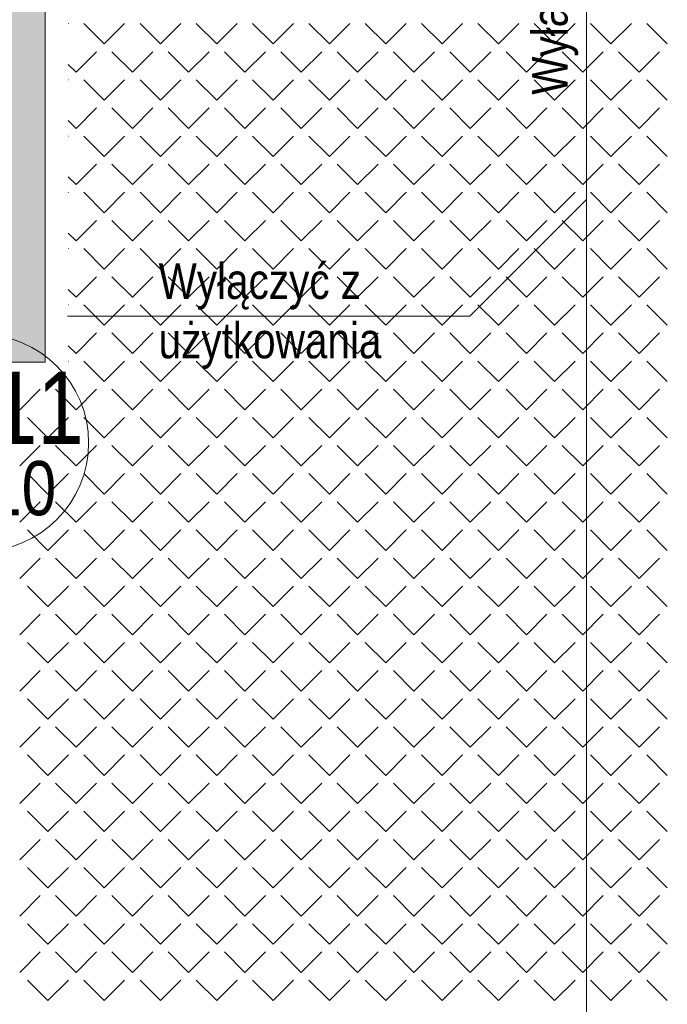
# Model space of a CAD drawing. Header units: millimetres. Extents: x -23540 to 53212, y -37964 to 41185.
# Tile 100 of 203: x -2017 to -1790, y -30891 to -30545. Entities that reach past the tile are written whole.
import ezdxf

# ---------------------------------------------------------------- set-up
doc = ezdxf.new("R2010")
doc.units = ezdxf.units.MM
doc.layers.get('0').update_dxf_attribs({"lineweight": 18})
for name, color, linetype, lineweight in [('MM_KS_OPISY', 7, 'Continuous', 9), ('PG_ŚCIANY_DZIAŁOWE', 3, 'Continuous', 18), ('PG_ŚCIANY_SŁUPY', 4, 'Continuous', 18), ('Przekrojowa', 60, 'Continuous', 18)]:
    doc.layers.add(name, color=color, linetype=linetype, lineweight=lineweight)
doc.styles.add('BIKTS', font='bikromsw.shx', dxfattribs={"width": 0.85})
doc.styles.get("Standard").update_dxf_attribs({"font": 'arial.ttf'})

msp = doc.modelspace()

# ---------------------------------------------------------------- hatches: boundary and pattern name
at = {"layer": 'PG_ŚCIANY_DZIAŁOWE', "true_color": 0x636466, "transparency": 33554610}
h = msp.add_hatch(color=251, dxfattribs=at)
h.dxf.hatch_style = 1
h.paths.add_polyline_path([(-1568.91, -30291.47), (-1568.91, -30283.84), (-1619.91, -30283.84), (-1619.91, -30292.09), (-1872.91, -30295.16), (-1992.91, -30296.61), (-2032.41, -30297.09), (-2032.41, -30643.59), (-2032.41, -30665.09), (-2007.91, -30665.09), (-2007.91, -30321.3), (-1872.91, -30319.66), (-1568.91, -30315.98)])

# ---------------------------------------------------------------- linework, layer by layer
at = {"color": 251, "linetype": 'Continuous', "lineweight": 20, "true_color": 0x636466}
for p, q in [((-1999.79, -30546.2), (-1999.76, -30546.18)), ((-1987.19, -30553.36), (-1994.38, -30546.18)), ((-1987.19, -30553.36), (-1980.01, -30546.18)), ((-1967.44, -30553.36), (-1974.62, -30546.18)), ((-1967.44, -30553.36), (-1960.25, -30546.18)), ((-1947.68, -30553.36), (-1954.86, -30546.18)), ((-1947.68, -30553.36), (-1940.49, -30546.18)), ((-1927.92, -30553.36), (-1935.11, -30546.18)), ((-1927.92, -30553.36), (-1920.74, -30546.18)), ((-1908.17, -30553.36), (-1915.35, -30546.18)), ((-1908.17, -30553.36), (-1900.98, -30546.18)), ((-1888.41, -30553.36), (-1895.59, -30546.18)), ((-1888.41, -30553.36), (-1881.22, -30546.18)), ((-1868.65, -30553.36), (-1875.84, -30546.18)), ((-1868.65, -30553.36), (-1861.47, -30546.18)), ((-1848.9, -30553.36), (-1856.08, -30546.18)), ((-1848.9, -30553.36), (-1841.71, -30546.18)), ((-1829.14, -30553.36), (-1836.32, -30546.18)), ((-1829.14, -30553.36), (-1821.96, -30546.18)), ((-1809.38, -30553.36), (-1816.57, -30546.18)), ((-1809.38, -30553.36), (-1802.2, -30546.18)), ((-1789.63, -30553.36), (-1796.81, -30546.18)), ((-1997.07, -30563.24), (-1989.89, -30556.06)), ((-1977.31, -30563.24), (-1984.5, -30556.06)), ((-1977.31, -30563.24), (-1970.13, -30556.06)), ((-1957.56, -30563.24), (-1964.74, -30556.06)), ((-1957.56, -30563.24), (-1950.37, -30556.06)), ((-1937.8, -30563.24), (-1944.98, -30556.06)), ((-1937.8, -30563.24), (-1930.62, -30556.06)), ((-1918.04, -30563.24), (-1925.23, -30556.06)), ((-1918.04, -30563.24), (-1910.86, -30556.06)), ((-1898.29, -30563.24), (-1905.47, -30556.06)), ((-1898.29, -30563.24), (-1891.1, -30556.06)), ((-1878.53, -30563.24), (-1885.71, -30556.06)), ((-1878.53, -30563.24), (-1871.35, -30556.06)), ((-1858.77, -30563.24), (-1865.96, -30556.06)), ((-1858.77, -30563.24), (-1851.59, -30556.06)), ((-1839.02, -30563.24), (-1846.2, -30556.06)), ((-1839.02, -30563.24), (-1831.83, -30556.06)), ((-1819.26, -30563.24), (-1826.45, -30556.06)), ((-1819.26, -30563.24), (-1812.08, -30556.06)), ((-1799.5, -30563.24), (-1806.69, -30556.06)), ((-1799.5, -30563.24), (-1792.32, -30556.06)), ((-1997.07, -30563.24), (-1999.79, -30560.52)), ((-1999.79, -30565.96), (-1999.76, -30565.94)), ((-1987.19, -30573.12), (-1994.38, -30565.94)), ((-1987.19, -30573.12), (-1980.01, -30565.94)), ((-1967.44, -30573.12), (-1974.62, -30565.94)), ((-1967.44, -30573.12), (-1960.25, -30565.94)), ((-1947.68, -30573.12), (-1954.86, -30565.94)), ((-1947.68, -30573.12), (-1940.49, -30565.94)), ((-1927.92, -30573.12), (-1935.11, -30565.94)), ((-1927.92, -30573.12), (-1920.74, -30565.94)), ((-1908.17, -30573.12), (-1915.35, -30565.94)), ((-1908.17, -30573.12), (-1900.98, -30565.94)), ((-1888.41, -30573.12), (-1895.59, -30565.94)), ((-1888.41, -30573.12), (-1881.22, -30565.94)), ((-1868.65, -30573.12), (-1875.84, -30565.94)), ((-1868.65, -30573.12), (-1861.47, -30565.94)), ((-1848.9, -30573.12), (-1856.08, -30565.94)), ((-1848.9, -30573.12), (-1841.71, -30565.94)), ((-1829.14, -30573.12), (-1836.32, -30565.94)), ((-1829.14, -30573.12), (-1821.96, -30565.94)), ((-1809.38, -30573.12), (-1816.57, -30565.94)), ((-1809.38, -30573.12), (-1802.2, -30565.94)), ((-1789.63, -30573.12), (-1796.81, -30565.94)), ((-1997.07, -30583), (-1989.89, -30575.81)), ((-1977.31, -30583), (-1984.5, -30575.81)), ((-1977.31, -30583), (-1970.13, -30575.81)), ((-1957.56, -30583), (-1964.74, -30575.81)), ((-1957.56, -30583), (-1950.37, -30575.81)), ((-1937.8, -30583), (-1944.98, -30575.81)), ((-1937.8, -30583), (-1930.62, -30575.81)), ((-1918.04, -30583), (-1925.23, -30575.81)), ((-1918.04, -30583), (-1910.86, -30575.81)), ((-1898.29, -30583), (-1905.47, -30575.81)), ((-1898.29, -30583), (-1891.1, -30575.81)), ((-1878.53, -30583), (-1885.71, -30575.81)), ((-1878.53, -30583), (-1871.35, -30575.81)), ((-1858.77, -30583), (-1865.96, -30575.81)), ((-1858.77, -30583), (-1851.59, -30575.81)), ((-1839.02, -30583), (-1846.2, -30575.81)), ((-1839.02, -30583), (-1831.83, -30575.81)), ((-1819.26, -30583), (-1826.45, -30575.81)), ((-1819.26, -30583), (-1812.08, -30575.81)), ((-1799.5, -30583), (-1806.69, -30575.81)), ((-1799.5, -30583), (-1792.32, -30575.81)), ((-1997.07, -30583), (-1999.79, -30580.28)), ((-1999.79, -30585.72), (-1999.76, -30585.69)), ((-1987.19, -30592.88), (-1994.38, -30585.69)), ((-1987.19, -30592.88), (-1980.01, -30585.69)), ((-1967.44, -30592.88), (-1974.62, -30585.69)), ((-1967.44, -30592.88), (-1960.25, -30585.69)), ((-1947.68, -30592.88), (-1954.86, -30585.69)), ((-1947.68, -30592.88), (-1940.49, -30585.69)), ((-1927.92, -30592.88), (-1935.11, -30585.69)), ((-1927.92, -30592.88), (-1920.74, -30585.69)), ((-1908.17, -30592.88), (-1915.35, -30585.69)), ((-1908.17, -30592.88), (-1900.98, -30585.69)), ((-1888.41, -30592.88), (-1895.59, -30585.69)), ((-1888.41, -30592.88), (-1881.22, -30585.69)), ((-1868.65, -30592.88), (-1875.84, -30585.69)), ((-1868.65, -30592.88), (-1861.47, -30585.69)), ((-1848.9, -30592.88), (-1856.08, -30585.69)), ((-1848.9, -30592.88), (-1841.71, -30585.69)), ((-1829.14, -30592.88), (-1836.32, -30585.69)), ((-1829.14, -30592.88), (-1821.96, -30585.69)), ((-1809.38, -30592.88), (-1816.57, -30585.69)), ((-1809.38, -30592.88), (-1802.2, -30585.69)), ((-1789.63, -30592.88), (-1796.81, -30585.69)), ((-1997.07, -30602.75), (-1989.89, -30595.57)), ((-1977.31, -30602.75), (-1984.5, -30595.57)), ((-1977.31, -30602.75), (-1970.13, -30595.57)), ((-1957.56, -30602.75), (-1964.74, -30595.57)), ((-1957.56, -30602.75), (-1950.37, -30595.57)), ((-1937.8, -30602.75), (-1944.98, -30595.57)), ((-1937.8, -30602.75), (-1930.62, -30595.57)), ((-1918.04, -30602.75), (-1925.23, -30595.57)), ((-1918.04, -30602.75), (-1910.86, -30595.57)), ((-1898.29, -30602.75), (-1905.47, -30595.57)), ((-1898.29, -30602.75), (-1891.1, -30595.57)), ((-1878.53, -30602.75), (-1885.71, -30595.57)), ((-1878.53, -30602.75), (-1871.35, -30595.57)), ((-1858.77, -30602.75), (-1865.96, -30595.57)), ((-1858.77, -30602.75), (-1851.59, -30595.57)), ((-1839.02, -30602.75), (-1846.2, -30595.57)), ((-1839.02, -30602.75), (-1831.83, -30595.57)), ((-1819.26, -30602.75), (-1826.45, -30595.57)), ((-1819.26, -30602.75), (-1812.08, -30595.57)), ((-1799.5, -30602.75), (-1806.69, -30595.57)), ((-1799.5, -30602.75), (-1792.32, -30595.57)), ((-1997.07, -30602.75), (-1999.79, -30600.04)), ((-1999.79, -30605.47), (-1999.76, -30605.45)), ((-1987.19, -30612.63), (-1994.38, -30605.45)), ((-1987.19, -30612.63), (-1980.01, -30605.45)), ((-1967.44, -30612.63), (-1974.62, -30605.45)), ((-1967.44, -30612.63), (-1960.25, -30605.45)), ((-1947.68, -30612.63), (-1954.86, -30605.45)), ((-1947.68, -30612.63), (-1940.49, -30605.45)), ((-1927.92, -30612.63), (-1935.11, -30605.45)), ((-1927.92, -30612.63), (-1920.74, -30605.45)), ((-1908.17, -30612.63), (-1915.35, -30605.45)), ((-1908.17, -30612.63), (-1900.98, -30605.45)), ((-1888.41, -30612.63), (-1895.59, -30605.45)), ((-1888.41, -30612.63), (-1881.22, -30605.45)), ((-1868.65, -30612.63), (-1875.84, -30605.45)), ((-1868.65, -30612.63), (-1861.47, -30605.45)), ((-1848.9, -30612.63), (-1856.08, -30605.45)), ((-1848.9, -30612.63), (-1841.71, -30605.45)), ((-1829.14, -30612.63), (-1836.32, -30605.45)), ((-1829.14, -30612.63), (-1821.96, -30605.45)), ((-1809.38, -30612.63), (-1816.57, -30605.45)), ((-1809.38, -30612.63), (-1802.2, -30605.45)), ((-1789.63, -30612.63), (-1796.81, -30605.45)), ((-1997.07, -30622.51), (-1989.89, -30615.33)), ((-1977.31, -30622.51), (-1984.5, -30615.33)), ((-1977.31, -30622.51), (-1970.13, -30615.33)), ((-1957.56, -30622.51), (-1964.74, -30615.33)), ((-1957.56, -30622.51), (-1950.37, -30615.33)), ((-1937.8, -30622.51), (-1944.98, -30615.33)), ((-1937.8, -30622.51), (-1930.62, -30615.33)), ((-1918.04, -30622.51), (-1925.23, -30615.33)), ((-1918.04, -30622.51), (-1910.86, -30615.33)), ((-1898.29, -30622.51), (-1905.47, -30615.33)), ((-1898.29, -30622.51), (-1891.1, -30615.33)), ((-1878.53, -30622.51), (-1885.71, -30615.33)), ((-1878.53, -30622.51), (-1871.35, -30615.33)), ((-1858.77, -30622.51), (-1865.96, -30615.33)), ((-1858.77, -30622.51), (-1851.59, -30615.33)), ((-1839.02, -30622.51), (-1846.2, -30615.33)), ((-1839.02, -30622.51), (-1831.83, -30615.33)), ((-1819.26, -30622.51), (-1826.45, -30615.33)), ((-1819.26, -30622.51), (-1812.08, -30615.33)), ((-1799.5, -30622.51), (-1806.69, -30615.33)), ((-1799.5, -30622.51), (-1792.32, -30615.33)), ((-1997.07, -30622.51), (-1999.79, -30619.79)), ((-1999.79, -30625.23), (-1999.76, -30625.2)), ((-1987.19, -30632.39), (-1994.38, -30625.2)), ((-1987.19, -30632.39), (-1980.01, -30625.2)), ((-1967.44, -30632.39), (-1974.62, -30625.2)), ((-1967.44, -30632.39), (-1960.25, -30625.2)), ((-1947.68, -30632.39), (-1954.86, -30625.2)), ((-1947.68, -30632.39), (-1940.49, -30625.2)), ((-1927.92, -30632.39), (-1935.11, -30625.2)), ((-1927.92, -30632.39), (-1920.74, -30625.2)), ((-1908.17, -30632.39), (-1915.35, -30625.2)), ((-1908.17, -30632.39), (-1900.98, -30625.2)), ((-1888.41, -30632.39), (-1895.59, -30625.2)), ((-1888.41, -30632.39), (-1881.22, -30625.2)), ((-1868.65, -30632.39), (-1875.84, -30625.2)), ((-1868.65, -30632.39), (-1861.47, -30625.2)), ((-1848.9, -30632.39), (-1856.08, -30625.2)), ((-1848.9, -30632.39), (-1841.71, -30625.2)), ((-1829.14, -30632.39), (-1836.32, -30625.2)), ((-1829.14, -30632.39), (-1821.96, -30625.2)), ((-1809.38, -30632.39), (-1816.57, -30625.2)), ((-1809.38, -30632.39), (-1802.2, -30625.2)), ((-1789.63, -30632.39), (-1796.81, -30625.2)), ((-1997.07, -30642.27), (-1989.89, -30635.08)), ((-1977.31, -30642.27), (-1984.5, -30635.08)), ((-1977.31, -30642.27), (-1970.13, -30635.08)), ((-1957.56, -30642.27), (-1964.74, -30635.08)), ((-1957.56, -30642.27), (-1950.37, -30635.08)), ((-1937.8, -30642.27), (-1944.98, -30635.08)), ((-1937.8, -30642.27), (-1930.62, -30635.08)), ((-1918.04, -30642.27), (-1925.23, -30635.08)), ((-1918.04, -30642.27), (-1910.86, -30635.08)), ((-1898.29, -30642.27), (-1905.47, -30635.08)), ((-1898.29, -30642.27), (-1891.1, -30635.08)), ((-1878.53, -30642.27), (-1885.71, -30635.08)), ((-1878.53, -30642.27), (-1871.35, -30635.08)), ((-1858.77, -30642.27), (-1865.96, -30635.08)), ((-1858.77, -30642.27), (-1851.59, -30635.08)), ((-1839.02, -30642.27), (-1846.2, -30635.08)), ((-1839.02, -30642.27), (-1831.83, -30635.08)), ((-1819.26, -30642.27), (-1826.45, -30635.08)), ((-1819.26, -30642.27), (-1812.08, -30635.08)), ((-1799.5, -30642.27), (-1806.69, -30635.08)), ((-1799.5, -30642.27), (-1792.32, -30635.08)), ((-1997.07, -30642.27), (-1999.79, -30639.55)), ((-1999.79, -30644.99), (-1999.76, -30644.96)), ((-1987.19, -30652.15), (-1994.38, -30644.96)), ((-1987.19, -30652.15), (-1980.01, -30644.96)), ((-1967.44, -30652.15), (-1974.62, -30644.96)), ((-1967.44, -30652.15), (-1960.25, -30644.96)), ((-1947.68, -30652.15), (-1954.86, -30644.96)), ((-1947.68, -30652.15), (-1940.49, -30644.96)), ((-1927.92, -30652.15), (-1935.11, -30644.96)), ((-1927.92, -30652.15), (-1920.74, -30644.96)), ((-1908.17, -30652.15), (-1915.35, -30644.96)), ((-1908.17, -30652.15), (-1900.98, -30644.96)), ((-1888.41, -30652.15), (-1895.59, -30644.96)), ((-1888.41, -30652.15), (-1881.22, -30644.96)), ((-1868.65, -30652.15), (-1875.84, -30644.96)), ((-1868.65, -30652.15), (-1861.47, -30644.96)), ((-1848.9, -30652.15), (-1856.08, -30644.96)), ((-1848.9, -30652.15), (-1841.71, -30644.96)), ((-1829.14, -30652.15), (-1836.32, -30644.96)), ((-1829.14, -30652.15), (-1821.96, -30644.96)), ((-1809.38, -30652.15), (-1816.57, -30644.96)), ((-1809.38, -30652.15), (-1802.2, -30644.96)), ((-1789.63, -30652.15), (-1796.81, -30644.96)), ((-1997.07, -30662.02), (-1989.89, -30654.84)), ((-1977.31, -30662.02), (-1984.5, -30654.84)), ((-1977.31, -30662.02), (-1970.13, -30654.84)), ((-1957.56, -30662.02), (-1964.74, -30654.84)), ((-1957.56, -30662.02), (-1950.37, -30654.84)), ((-1937.8, -30662.02), (-1944.98, -30654.84)), ((-1937.8, -30662.02), (-1930.62, -30654.84)), ((-1918.04, -30662.02), (-1925.23, -30654.84)), ((-1918.04, -30662.02), (-1910.86, -30654.84)), ((-1898.29, -30662.02), (-1905.47, -30654.84)), ((-1898.29, -30662.02), (-1891.1, -30654.84)), ((-1878.53, -30662.02), (-1885.71, -30654.84)), ((-1878.53, -30662.02), (-1871.35, -30654.84)), ((-1858.77, -30662.02), (-1865.96, -30654.84)), ((-1858.77, -30662.02), (-1851.59, -30654.84)), ((-1839.02, -30662.02), (-1846.2, -30654.84)), ((-1839.02, -30662.02), (-1831.83, -30654.84)), ((-1819.26, -30662.02), (-1826.45, -30654.84)), ((-1819.26, -30662.02), (-1812.08, -30654.84)), ((-1799.5, -30662.02), (-1806.69, -30654.84)), ((-1799.5, -30662.02), (-1792.32, -30654.84)), ((-1997.07, -30662.02), (-1999.79, -30659.31)), ((-1999.79, -30664.74), (-1999.76, -30664.72)), ((-1987.19, -30671.9), (-1994.38, -30664.72)), ((-1987.19, -30671.9), (-1980.01, -30664.72)), ((-1967.44, -30671.9), (-1974.62, -30664.72)), ((-1967.44, -30671.9), (-1960.25, -30664.72)), ((-1947.68, -30671.9), (-1954.86, -30664.72)), ((-1947.68, -30671.9), (-1940.49, -30664.72)), ((-1927.92, -30671.9), (-1935.11, -30664.72)), ((-1927.92, -30671.9), (-1920.74, -30664.72)), ((-1908.17, -30671.9), (-1915.35, -30664.72)), ((-1908.17, -30671.9), (-1900.98, -30664.72)), ((-1888.41, -30671.9), (-1895.59, -30664.72)), ((-1888.41, -30671.9), (-1881.22, -30664.72)), ((-1868.65, -30671.9), (-1875.84, -30664.72)), ((-1868.65, -30671.9), (-1861.47, -30664.72)), ((-1848.9, -30671.9), (-1856.08, -30664.72)), ((-1848.9, -30671.9), (-1841.71, -30664.72)), ((-1829.14, -30671.9), (-1836.32, -30664.72)), ((-1829.14, -30671.9), (-1821.96, -30664.72)), ((-1809.38, -30671.9), (-1816.57, -30664.72)), ((-1809.38, -30671.9), (-1802.2, -30664.72)), ((-1789.63, -30671.9), (-1796.81, -30664.72)), ((-2016.83, -30681.78), (-2009.64, -30674.6)), ((-1997.07, -30681.78), (-2004.25, -30674.6)), ((-1997.07, -30681.78), (-1989.89, -30674.6)), ((-1977.31, -30681.78), (-1984.5, -30674.6)), ((-1977.31, -30681.78), (-1970.13, -30674.6)), ((-1957.56, -30681.78), (-1964.74, -30674.6)), ((-1957.56, -30681.78), (-1950.37, -30674.6)), ((-1937.8, -30681.78), (-1944.98, -30674.6)), ((-1937.8, -30681.78), (-1930.62, -30674.6)), ((-1918.04, -30681.78), (-1925.23, -30674.6)), ((-1918.04, -30681.78), (-1910.86, -30674.6)), ((-1898.29, -30681.78), (-1905.47, -30674.6)), ((-1898.29, -30681.78), (-1891.1, -30674.6)), ((-1878.53, -30681.78), (-1885.71, -30674.6)), ((-1878.53, -30681.78), (-1871.35, -30674.6)), ((-1858.77, -30681.78), (-1865.96, -30674.6)), ((-1858.77, -30681.78), (-1851.59, -30674.6)), ((-1839.02, -30681.78), (-1846.2, -30674.6)), ((-1839.02, -30681.78), (-1831.83, -30674.6)), ((-1819.26, -30681.78), (-1826.45, -30674.6)), ((-1819.26, -30681.78), (-1812.08, -30674.6)), ((-1799.5, -30681.78), (-1806.69, -30674.6)), ((-1799.5, -30681.78), (-1792.32, -30674.6)), ((-2006.95, -30691.66), (-2014.13, -30684.47)), ((-2006.95, -30691.66), (-1999.76, -30684.47)), ((-1987.19, -30691.66), (-1994.38, -30684.47)), ((-1987.19, -30691.66), (-1980.01, -30684.47)), ((-1967.44, -30691.66), (-1974.62, -30684.47)), ((-1967.44, -30691.66), (-1960.25, -30684.47)), ((-1947.68, -30691.66), (-1954.86, -30684.47)), ((-1947.68, -30691.66), (-1940.49, -30684.47)), ((-1927.92, -30691.66), (-1935.11, -30684.47)), ((-1927.92, -30691.66), (-1920.74, -30684.47)), ((-1908.17, -30691.66), (-1915.35, -30684.47)), ((-1908.17, -30691.66), (-1900.98, -30684.47)), ((-1888.41, -30691.66), (-1895.59, -30684.47)), ((-1888.41, -30691.66), (-1881.22, -30684.47)), ((-1868.65, -30691.66), (-1875.84, -30684.47)), ((-1868.65, -30691.66), (-1861.47, -30684.47)), ((-1848.9, -30691.66), (-1856.08, -30684.47)), ((-1848.9, -30691.66), (-1841.71, -30684.47)), ((-1829.14, -30691.66), (-1836.32, -30684.47)), ((-1829.14, -30691.66), (-1821.96, -30684.47)), ((-1809.38, -30691.66), (-1816.57, -30684.47)), ((-1809.38, -30691.66), (-1802.2, -30684.47)), ((-1789.63, -30691.66), (-1796.81, -30684.47)), ((-2016.83, -30701.54), (-2009.64, -30694.35)), ((-1997.07, -30701.54), (-2004.25, -30694.35)), ((-1997.07, -30701.54), (-1989.89, -30694.35)), ((-1977.31, -30701.54), (-1984.5, -30694.35)), ((-1977.31, -30701.54), (-1970.13, -30694.35)), ((-1957.56, -30701.54), (-1964.74, -30694.35)), ((-1957.56, -30701.54), (-1950.37, -30694.35)), ((-1937.8, -30701.54), (-1944.98, -30694.35)), ((-1937.8, -30701.54), (-1930.62, -30694.35)), ((-1918.04, -30701.54), (-1925.23, -30694.35)), ((-1918.04, -30701.54), (-1910.86, -30694.35)), ((-1898.29, -30701.54), (-1905.47, -30694.35)), ((-1898.29, -30701.54), (-1891.1, -30694.35)), ((-1878.53, -30701.54), (-1885.71, -30694.35)), ((-1878.53, -30701.54), (-1871.35, -30694.35)), ((-1858.77, -30701.54), (-1865.96, -30694.35)), ((-1858.77, -30701.54), (-1851.59, -30694.35)), ((-1839.02, -30701.54), (-1846.2, -30694.35)), ((-1839.02, -30701.54), (-1831.83, -30694.35)), ((-1819.26, -30701.54), (-1826.45, -30694.35)), ((-1819.26, -30701.54), (-1812.08, -30694.35)), ((-1799.5, -30701.54), (-1806.69, -30694.35)), ((-1799.5, -30701.54), (-1792.32, -30694.35)), ((-2006.95, -30711.42), (-2014.13, -30704.23)), ((-2006.95, -30711.42), (-1999.76, -30704.23)), ((-1987.19, -30711.42), (-1994.38, -30704.23)), ((-1987.19, -30711.42), (-1980.01, -30704.23)), ((-1967.44, -30711.42), (-1974.62, -30704.23)), ((-1967.44, -30711.42), (-1960.25, -30704.23)), ((-1947.68, -30711.42), (-1954.86, -30704.23)), ((-1947.68, -30711.42), (-1940.49, -30704.23)), ((-1927.92, -30711.42), (-1935.11, -30704.23)), ((-1927.92, -30711.42), (-1920.74, -30704.23)), ((-1908.17, -30711.42), (-1915.35, -30704.23)), ((-1908.17, -30711.42), (-1900.98, -30704.23)), ((-1888.41, -30711.42), (-1895.59, -30704.23)), ((-1888.41, -30711.42), (-1881.22, -30704.23)), ((-1868.65, -30711.42), (-1875.84, -30704.23)), ((-1868.65, -30711.42), (-1861.47, -30704.23)), ((-1848.9, -30711.42), (-1856.08, -30704.23)), ((-1848.9, -30711.42), (-1841.71, -30704.23)), ((-1829.14, -30711.42), (-1836.32, -30704.23)), ((-1829.14, -30711.42), (-1821.96, -30704.23)), ((-1809.38, -30711.42), (-1816.57, -30704.23)), ((-1809.38, -30711.42), (-1802.2, -30704.23)), ((-1789.63, -30711.42), (-1796.81, -30704.23)), ((-2016.83, -30721.29), (-2009.64, -30714.11)), ((-1997.07, -30721.29), (-2004.25, -30714.11)), ((-1997.07, -30721.29), (-1989.89, -30714.11)), ((-1977.31, -30721.29), (-1984.5, -30714.11)), ((-1977.31, -30721.29), (-1970.13, -30714.11)), ((-1957.56, -30721.29), (-1964.74, -30714.11)), ((-1957.56, -30721.29), (-1950.37, -30714.11)), ((-1937.8, -30721.29), (-1944.98, -30714.11)), ((-1937.8, -30721.29), (-1930.62, -30714.11)), ((-1918.04, -30721.29), (-1925.23, -30714.11)), ((-1918.04, -30721.29), (-1910.86, -30714.11)), ((-1898.29, -30721.29), (-1905.47, -30714.11)), ((-1898.29, -30721.29), (-1891.1, -30714.11)), ((-1878.53, -30721.29), (-1885.71, -30714.11)), ((-1878.53, -30721.29), (-1871.35, -30714.11)), ((-1858.77, -30721.29), (-1865.96, -30714.11)), ((-1858.77, -30721.29), (-1851.59, -30714.11)), ((-1839.02, -30721.29), (-1846.2, -30714.11)), ((-1839.02, -30721.29), (-1831.83, -30714.11)), ((-1819.26, -30721.29), (-1826.45, -30714.11)), ((-1819.26, -30721.29), (-1812.08, -30714.11)), ((-1799.5, -30721.29), (-1806.69, -30714.11)), ((-1799.5, -30721.29), (-1792.32, -30714.11)), ((-2006.95, -30731.17), (-2014.13, -30723.99)), ((-2006.95, -30731.17), (-1999.76, -30723.99)), ((-1987.19, -30731.17), (-1994.38, -30723.99)), ((-1987.19, -30731.17), (-1980.01, -30723.99)), ((-1967.44, -30731.17), (-1974.62, -30723.99)), ((-1967.44, -30731.17), (-1960.25, -30723.99)), ((-1947.68, -30731.17), (-1954.86, -30723.99)), ((-1947.68, -30731.17), (-1940.49, -30723.99)), ((-1927.92, -30731.17), (-1935.11, -30723.99)), ((-1927.92, -30731.17), (-1920.74, -30723.99)), ((-1908.17, -30731.17), (-1915.35, -30723.99)), ((-1908.17, -30731.17), (-1900.98, -30723.99)), ((-1888.41, -30731.17), (-1895.59, -30723.99)), ((-1888.41, -30731.17), (-1881.22, -30723.99)), ((-1868.65, -30731.17), (-1875.84, -30723.99)), ((-1868.65, -30731.17), (-1861.47, -30723.99)), ((-1848.9, -30731.17), (-1856.08, -30723.99)), ((-1848.9, -30731.17), (-1841.71, -30723.99)), ((-1829.14, -30731.17), (-1836.32, -30723.99)), ((-1829.14, -30731.17), (-1821.96, -30723.99)), ((-1809.38, -30731.17), (-1816.57, -30723.99)), ((-1809.38, -30731.17), (-1802.2, -30723.99)), ((-1789.63, -30731.17), (-1796.81, -30723.99)), ((-2016.83, -30741.05), (-2009.64, -30733.87)), ((-1997.07, -30741.05), (-2004.25, -30733.87)), ((-1997.07, -30741.05), (-1989.89, -30733.87)), ((-1977.31, -30741.05), (-1984.5, -30733.87)), ((-1977.31, -30741.05), (-1970.13, -30733.87)), ((-1957.56, -30741.05), (-1964.74, -30733.87)), ((-1957.56, -30741.05), (-1950.37, -30733.87)), ((-1937.8, -30741.05), (-1944.98, -30733.87)), ((-1937.8, -30741.05), (-1930.62, -30733.87)), ((-1918.04, -30741.05), (-1925.23, -30733.87)), ((-1918.04, -30741.05), (-1910.86, -30733.87)), ((-1898.29, -30741.05), (-1905.47, -30733.87)), ((-1898.29, -30741.05), (-1891.1, -30733.87)), ((-1878.53, -30741.05), (-1885.71, -30733.87)), ((-1878.53, -30741.05), (-1871.35, -30733.87)), ((-1858.77, -30741.05), (-1865.96, -30733.87)), ((-1858.77, -30741.05), (-1851.59, -30733.87)), ((-1839.02, -30741.05), (-1846.2, -30733.87)), ((-1839.02, -30741.05), (-1831.83, -30733.87)), ((-1819.26, -30741.05), (-1826.45, -30733.87)), ((-1819.26, -30741.05), (-1812.08, -30733.87)), ((-1799.5, -30741.05), (-1806.69, -30733.87)), ((-1799.5, -30741.05), (-1792.32, -30733.87)), ((-2006.95, -30750.93), (-2014.13, -30743.74)), ((-2006.95, -30750.93), (-1999.76, -30743.74)), ((-1987.19, -30750.93), (-1994.38, -30743.74)), ((-1987.19, -30750.93), (-1980.01, -30743.74)), ((-1967.44, -30750.93), (-1974.62, -30743.74)), ((-1967.44, -30750.93), (-1960.25, -30743.74)), ((-1947.68, -30750.93), (-1954.86, -30743.74)), ((-1947.68, -30750.93), (-1940.49, -30743.74)), ((-1927.92, -30750.93), (-1935.11, -30743.74)), ((-1927.92, -30750.93), (-1920.74, -30743.74)), ((-1908.17, -30750.93), (-1915.35, -30743.74)), ((-1908.17, -30750.93), (-1900.98, -30743.74)), ((-1888.41, -30750.93), (-1895.59, -30743.74)), ((-1888.41, -30750.93), (-1881.22, -30743.74)), ((-1868.65, -30750.93), (-1875.84, -30743.74)), ((-1868.65, -30750.93), (-1861.47, -30743.74)), ((-1848.9, -30750.93), (-1856.08, -30743.74)), ((-1848.9, -30750.93), (-1841.71, -30743.74)), ((-1829.14, -30750.93), (-1836.32, -30743.74)), ((-1829.14, -30750.93), (-1821.96, -30743.74)), ((-1809.38, -30750.93), (-1816.57, -30743.74)), ((-1809.38, -30750.93), (-1802.2, -30743.74)), ((-1789.63, -30750.93), (-1796.81, -30743.74)), ((-2016.83, -30760.81), (-2009.64, -30753.62)), ((-1997.07, -30760.81), (-2004.25, -30753.62)), ((-1997.07, -30760.81), (-1989.89, -30753.62)), ((-1977.31, -30760.81), (-1984.5, -30753.62)), ((-1977.31, -30760.81), (-1970.13, -30753.62)), ((-1957.56, -30760.81), (-1964.74, -30753.62)), ((-1957.56, -30760.81), (-1950.37, -30753.62)), ((-1937.8, -30760.81), (-1944.98, -30753.62)), ((-1937.8, -30760.81), (-1930.62, -30753.62)), ((-1918.04, -30760.81), (-1925.23, -30753.62)), ((-1918.04, -30760.81), (-1910.86, -30753.62)), ((-1898.29, -30760.81), (-1905.47, -30753.62)), ((-1898.29, -30760.81), (-1891.1, -30753.62)), ((-1878.53, -30760.81), (-1885.71, -30753.62)), ((-1878.53, -30760.81), (-1871.35, -30753.62)), ((-1858.77, -30760.81), (-1865.96, -30753.62)), ((-1858.77, -30760.81), (-1851.59, -30753.62)), ((-1839.02, -30760.81), (-1846.2, -30753.62)), ((-1839.02, -30760.81), (-1831.83, -30753.62)), ((-1819.26, -30760.81), (-1826.45, -30753.62)), ((-1819.26, -30760.81), (-1812.08, -30753.62)), ((-1799.5, -30760.81), (-1806.69, -30753.62)), ((-1799.5, -30760.81), (-1792.32, -30753.62)), ((-2006.95, -30770.69), (-2014.13, -30763.5)), ((-2006.95, -30770.69), (-1999.76, -30763.5)), ((-1987.19, -30770.69), (-1994.38, -30763.5)), ((-1987.19, -30770.69), (-1980.01, -30763.5)), ((-1967.44, -30770.69), (-1974.62, -30763.5)), ((-1967.44, -30770.69), (-1960.25, -30763.5)), ((-1947.68, -30770.69), (-1954.86, -30763.5)), ((-1947.68, -30770.69), (-1940.49, -30763.5)), ((-1927.92, -30770.69), (-1935.11, -30763.5)), ((-1927.92, -30770.69), (-1920.74, -30763.5)), ((-1908.17, -30770.69), (-1915.35, -30763.5)), ((-1908.17, -30770.69), (-1900.98, -30763.5)), ((-1888.41, -30770.69), (-1895.59, -30763.5)), ((-1888.41, -30770.69), (-1881.22, -30763.5)), ((-1868.65, -30770.69), (-1875.84, -30763.5)), ((-1868.65, -30770.69), (-1861.47, -30763.5)), ((-1848.9, -30770.69), (-1856.08, -30763.5)), ((-1848.9, -30770.69), (-1841.71, -30763.5)), ((-1829.14, -30770.69), (-1836.32, -30763.5)), ((-1829.14, -30770.69), (-1821.96, -30763.5)), ((-1809.38, -30770.69), (-1816.57, -30763.5)), ((-1809.38, -30770.69), (-1802.2, -30763.5)), ((-1789.63, -30770.69), (-1796.81, -30763.5)), ((-2016.83, -30780.56), (-2009.64, -30773.38)), ((-1997.07, -30780.56), (-2004.25, -30773.38)), ((-1997.07, -30780.56), (-1989.89, -30773.38)), ((-1977.31, -30780.56), (-1984.5, -30773.38)), ((-1977.31, -30780.56), (-1970.13, -30773.38)), ((-1957.56, -30780.56), (-1964.74, -30773.38)), ((-1957.56, -30780.56), (-1950.37, -30773.38)), ((-1937.8, -30780.56), (-1944.98, -30773.38)), ((-1937.8, -30780.56), (-1930.62, -30773.38)), ((-1918.04, -30780.56), (-1925.23, -30773.38)), ((-1918.04, -30780.56), (-1910.86, -30773.38)), ((-1898.29, -30780.56), (-1905.47, -30773.38)), ((-1898.29, -30780.56), (-1891.1, -30773.38)), ((-1878.53, -30780.56), (-1885.71, -30773.38)), ((-1878.53, -30780.56), (-1871.35, -30773.38)), ((-1858.77, -30780.56), (-1865.96, -30773.38)), ((-1858.77, -30780.56), (-1851.59, -30773.38)), ((-1839.02, -30780.56), (-1846.2, -30773.38)), ((-1839.02, -30780.56), (-1831.83, -30773.38)), ((-1819.26, -30780.56), (-1826.45, -30773.38)), ((-1819.26, -30780.56), (-1812.08, -30773.38)), ((-1799.5, -30780.56), (-1806.69, -30773.38)), ((-1799.5, -30780.56), (-1792.32, -30773.38)), ((-2006.95, -30790.44), (-2014.13, -30783.26)), ((-2006.95, -30790.44), (-1999.76, -30783.26)), ((-1987.19, -30790.44), (-1994.38, -30783.26)), ((-1987.19, -30790.44), (-1980.01, -30783.26)), ((-1967.44, -30790.44), (-1974.62, -30783.26)), ((-1967.44, -30790.44), (-1960.25, -30783.26)), ((-1947.68, -30790.44), (-1954.86, -30783.26)), ((-1947.68, -30790.44), (-1940.49, -30783.26)), ((-1927.92, -30790.44), (-1935.11, -30783.26)), ((-1927.92, -30790.44), (-1920.74, -30783.26)), ((-1908.17, -30790.44), (-1915.35, -30783.26)), ((-1908.17, -30790.44), (-1900.98, -30783.26)), ((-1888.41, -30790.44), (-1895.59, -30783.26)), ((-1888.41, -30790.44), (-1881.22, -30783.26)), ((-1868.65, -30790.44), (-1875.84, -30783.26)), ((-1868.65, -30790.44), (-1861.47, -30783.26)), ((-1848.9, -30790.44), (-1856.08, -30783.26)), ((-1848.9, -30790.44), (-1841.71, -30783.26)), ((-1829.14, -30790.44), (-1836.32, -30783.26)), ((-1829.14, -30790.44), (-1821.96, -30783.26)), ((-1809.38, -30790.44), (-1816.57, -30783.26)), ((-1809.38, -30790.44), (-1802.2, -30783.26)), ((-1789.63, -30790.44), (-1796.81, -30783.26)), ((-2016.83, -30800.32), (-2009.64, -30793.14)), ((-1997.07, -30800.32), (-2004.25, -30793.14)), ((-1997.07, -30800.32), (-1989.89, -30793.14)), ((-1977.31, -30800.32), (-1984.5, -30793.14)), ((-1977.31, -30800.32), (-1970.13, -30793.14)), ((-1957.56, -30800.32), (-1964.74, -30793.14)), ((-1957.56, -30800.32), (-1950.37, -30793.14)), ((-1937.8, -30800.32), (-1944.98, -30793.14)), ((-1937.8, -30800.32), (-1930.62, -30793.14)), ((-1918.04, -30800.32), (-1925.23, -30793.14)), ((-1918.04, -30800.32), (-1910.86, -30793.14)), ((-1898.29, -30800.32), (-1905.47, -30793.14)), ((-1898.29, -30800.32), (-1891.1, -30793.14)), ((-1878.53, -30800.32), (-1885.71, -30793.14)), ((-1878.53, -30800.32), (-1871.35, -30793.14)), ((-1858.77, -30800.32), (-1865.96, -30793.14)), ((-1858.77, -30800.32), (-1851.59, -30793.14)), ((-1839.02, -30800.32), (-1846.2, -30793.14)), ((-1839.02, -30800.32), (-1831.83, -30793.14)), ((-1819.26, -30800.32), (-1826.45, -30793.14)), ((-1819.26, -30800.32), (-1812.08, -30793.14)), ((-1799.5, -30800.32), (-1806.69, -30793.14)), ((-1799.5, -30800.32), (-1792.32, -30793.14)), ((-2006.95, -30810.2), (-2014.13, -30803.01)), ((-2006.95, -30810.2), (-1999.76, -30803.01)), ((-1987.19, -30810.2), (-1994.38, -30803.01)), ((-1987.19, -30810.2), (-1980.01, -30803.01)), ((-1967.44, -30810.2), (-1974.62, -30803.01)), ((-1967.44, -30810.2), (-1960.25, -30803.01)), ((-1947.68, -30810.2), (-1954.86, -30803.01)), ((-1947.68, -30810.2), (-1940.49, -30803.01)), ((-1927.92, -30810.2), (-1935.11, -30803.01)), ((-1927.92, -30810.2), (-1920.74, -30803.01)), ((-1908.17, -30810.2), (-1915.35, -30803.01)), ((-1908.17, -30810.2), (-1900.98, -30803.01)), ((-1888.41, -30810.2), (-1895.59, -30803.01)), ((-1888.41, -30810.2), (-1881.22, -30803.01)), ((-1868.65, -30810.2), (-1875.84, -30803.01)), ((-1868.65, -30810.2), (-1861.47, -30803.01)), ((-1848.9, -30810.2), (-1856.08, -30803.01)), ((-1848.9, -30810.2), (-1841.71, -30803.01)), ((-1829.14, -30810.2), (-1836.32, -30803.01)), ((-1829.14, -30810.2), (-1821.96, -30803.01)), ((-1809.38, -30810.2), (-1816.57, -30803.01)), ((-1809.38, -30810.2), (-1802.2, -30803.01)), ((-1789.63, -30810.2), (-1796.81, -30803.01)), ((-2016.83, -30820.08), (-2009.64, -30812.89)), ((-1997.07, -30820.08), (-2004.25, -30812.89)), ((-1997.07, -30820.08), (-1989.89, -30812.89)), ((-1977.31, -30820.08), (-1984.5, -30812.89)), ((-1977.31, -30820.08), (-1970.13, -30812.89)), ((-1957.56, -30820.08), (-1964.74, -30812.89)), ((-1957.56, -30820.08), (-1950.37, -30812.89)), ((-1937.8, -30820.08), (-1944.98, -30812.89)), ((-1937.8, -30820.08), (-1930.62, -30812.89)), ((-1918.04, -30820.08), (-1925.23, -30812.89)), ((-1918.04, -30820.08), (-1910.86, -30812.89)), ((-1898.29, -30820.08), (-1905.47, -30812.89)), ((-1898.29, -30820.08), (-1891.1, -30812.89)), ((-1878.53, -30820.08), (-1885.71, -30812.89)), ((-1878.53, -30820.08), (-1871.35, -30812.89)), ((-1858.77, -30820.08), (-1865.96, -30812.89)), ((-1858.77, -30820.08), (-1851.59, -30812.89)), ((-1839.02, -30820.08), (-1846.2, -30812.89)), ((-1839.02, -30820.08), (-1831.83, -30812.89)), ((-1819.26, -30820.08), (-1826.45, -30812.89)), ((-1819.26, -30820.08), (-1812.08, -30812.89)), ((-1799.5, -30820.08), (-1806.69, -30812.89)), ((-1799.5, -30820.08), (-1792.32, -30812.89)), ((-2006.95, -30829.95), (-2014.13, -30822.77)), ((-2006.95, -30829.95), (-1999.76, -30822.77)), ((-1987.19, -30829.95), (-1994.38, -30822.77)), ((-1987.19, -30829.95), (-1980.01, -30822.77)), ((-1967.44, -30829.95), (-1974.62, -30822.77)), ((-1967.44, -30829.95), (-1960.25, -30822.77)), ((-1947.68, -30829.95), (-1954.86, -30822.77)), ((-1947.68, -30829.95), (-1940.49, -30822.77)), ((-1927.92, -30829.95), (-1935.11, -30822.77)), ((-1927.92, -30829.95), (-1920.74, -30822.77)), ((-1908.17, -30829.95), (-1915.35, -30822.77)), ((-1908.17, -30829.95), (-1900.98, -30822.77)), ((-1888.41, -30829.95), (-1895.59, -30822.77)), ((-1888.41, -30829.95), (-1881.22, -30822.77)), ((-1868.65, -30829.95), (-1875.84, -30822.77)), ((-1868.65, -30829.95), (-1861.47, -30822.77)), ((-1848.9, -30829.95), (-1856.08, -30822.77)), ((-1848.9, -30829.95), (-1841.71, -30822.77)), ((-1829.14, -30829.95), (-1836.32, -30822.77)), ((-1829.14, -30829.95), (-1821.96, -30822.77)), ((-1809.38, -30829.95), (-1816.57, -30822.77)), ((-1809.38, -30829.95), (-1802.2, -30822.77)), ((-1789.63, -30829.95), (-1796.81, -30822.77)), ((-2016.83, -30839.83), (-2009.64, -30832.65)), ((-1997.07, -30839.83), (-2004.25, -30832.65)), ((-1997.07, -30839.83), (-1989.89, -30832.65)), ((-1977.31, -30839.83), (-1984.5, -30832.65)), ((-1977.31, -30839.83), (-1970.13, -30832.65)), ((-1957.56, -30839.83), (-1964.74, -30832.65)), ((-1957.56, -30839.83), (-1950.37, -30832.65)), ((-1937.8, -30839.83), (-1944.98, -30832.65)), ((-1937.8, -30839.83), (-1930.62, -30832.65)), ((-1918.04, -30839.83), (-1925.23, -30832.65)), ((-1918.04, -30839.83), (-1910.86, -30832.65)), ((-1898.29, -30839.83), (-1905.47, -30832.65)), ((-1898.29, -30839.83), (-1891.1, -30832.65)), ((-1878.53, -30839.83), (-1885.71, -30832.65)), ((-1878.53, -30839.83), (-1871.35, -30832.65)), ((-1858.77, -30839.83), (-1865.96, -30832.65)), ((-1858.77, -30839.83), (-1851.59, -30832.65)), ((-1839.02, -30839.83), (-1846.2, -30832.65)), ((-1839.02, -30839.83), (-1831.83, -30832.65)), ((-1819.26, -30839.83), (-1826.45, -30832.65)), ((-1819.26, -30839.83), (-1812.08, -30832.65)), ((-1799.5, -30839.83), (-1806.69, -30832.65)), ((-1799.5, -30839.83), (-1792.32, -30832.65)), ((-2006.95, -30849.71), (-2014.13, -30842.53)), ((-2006.95, -30849.71), (-1999.76, -30842.53)), ((-1987.19, -30849.71), (-1994.38, -30842.53)), ((-1987.19, -30849.71), (-1980.01, -30842.53)), ((-1967.44, -30849.71), (-1974.62, -30842.53)), ((-1967.44, -30849.71), (-1960.25, -30842.53)), ((-1947.68, -30849.71), (-1954.86, -30842.53)), ((-1947.68, -30849.71), (-1940.49, -30842.53)), ((-1927.92, -30849.71), (-1935.11, -30842.53)), ((-1927.92, -30849.71), (-1920.74, -30842.53)), ((-1908.17, -30849.71), (-1915.35, -30842.53)), ((-1908.17, -30849.71), (-1900.98, -30842.53)), ((-1888.41, -30849.71), (-1895.59, -30842.53)), ((-1888.41, -30849.71), (-1881.22, -30842.53)), ((-1868.65, -30849.71), (-1875.84, -30842.53)), ((-1868.65, -30849.71), (-1861.47, -30842.53)), ((-1848.9, -30849.71), (-1856.08, -30842.53)), ((-1848.9, -30849.71), (-1841.71, -30842.53)), ((-1829.14, -30849.71), (-1836.32, -30842.53)), ((-1829.14, -30849.71), (-1821.96, -30842.53)), ((-1809.38, -30849.71), (-1816.57, -30842.53)), ((-1809.38, -30849.71), (-1802.2, -30842.53)), ((-1789.63, -30849.71), (-1796.81, -30842.53)), ((-2016.83, -30859.59), (-2009.64, -30852.41)), ((-1997.07, -30859.59), (-2004.25, -30852.41)), ((-1997.07, -30859.59), (-1989.89, -30852.41)), ((-1977.31, -30859.59), (-1984.5, -30852.41)), ((-1977.31, -30859.59), (-1970.13, -30852.41)), ((-1957.56, -30859.59), (-1964.74, -30852.41)), ((-1957.56, -30859.59), (-1950.37, -30852.41)), ((-1937.8, -30859.59), (-1944.98, -30852.41)), ((-1937.8, -30859.59), (-1930.62, -30852.41)), ((-1918.04, -30859.59), (-1925.23, -30852.41)), ((-1918.04, -30859.59), (-1910.86, -30852.41)), ((-1898.29, -30859.59), (-1905.47, -30852.41)), ((-1898.29, -30859.59), (-1891.1, -30852.41)), ((-1878.53, -30859.59), (-1885.71, -30852.41)), ((-1878.53, -30859.59), (-1871.35, -30852.41)), ((-1858.77, -30859.59), (-1865.96, -30852.41)), ((-1858.77, -30859.59), (-1851.59, -30852.41)), ((-1839.02, -30859.59), (-1846.2, -30852.41)), ((-1839.02, -30859.59), (-1831.83, -30852.41)), ((-1819.26, -30859.59), (-1826.45, -30852.41)), ((-1819.26, -30859.59), (-1812.08, -30852.41)), ((-1799.5, -30859.59), (-1806.69, -30852.41)), ((-1799.5, -30859.59), (-1792.32, -30852.41)), ((-2006.95, -30869.47), (-2014.13, -30862.28)), ((-2006.95, -30869.47), (-1999.76, -30862.28)), ((-1987.19, -30869.47), (-1994.38, -30862.28)), ((-1987.19, -30869.47), (-1980.01, -30862.28)), ((-1967.44, -30869.47), (-1974.62, -30862.28)), ((-1967.44, -30869.47), (-1960.25, -30862.28)), ((-1947.68, -30869.47), (-1954.86, -30862.28)), ((-1947.68, -30869.47), (-1940.49, -30862.28)), ((-1927.92, -30869.47), (-1935.11, -30862.28)), ((-1927.92, -30869.47), (-1920.74, -30862.28)), ((-1908.17, -30869.47), (-1915.35, -30862.28)), ((-1908.17, -30869.47), (-1900.98, -30862.28)), ((-1888.41, -30869.47), (-1895.59, -30862.28)), ((-1888.41, -30869.47), (-1881.22, -30862.28)), ((-1868.65, -30869.47), (-1875.84, -30862.28)), ((-1868.65, -30869.47), (-1861.47, -30862.28)), ((-1848.9, -30869.47), (-1856.08, -30862.28)), ((-1848.9, -30869.47), (-1841.71, -30862.28)), ((-1829.14, -30869.47), (-1836.32, -30862.28)), ((-1829.14, -30869.47), (-1821.96, -30862.28)), ((-1809.38, -30869.47), (-1816.57, -30862.28)), ((-1809.38, -30869.47), (-1802.2, -30862.28)), ((-1789.63, -30869.47), (-1796.81, -30862.28)), ((-2016.83, -30879.35), (-2009.64, -30872.16)), ((-1997.07, -30879.35), (-2004.25, -30872.16)), ((-1997.07, -30879.35), (-1989.89, -30872.16)), ((-1977.31, -30879.35), (-1984.5, -30872.16)), ((-1977.31, -30879.35), (-1970.13, -30872.16)), ((-1957.56, -30879.35), (-1964.74, -30872.16)), ((-1957.56, -30879.35), (-1950.37, -30872.16)), ((-1937.8, -30879.35), (-1944.98, -30872.16)), ((-1937.8, -30879.35), (-1930.62, -30872.16)), ((-1918.04, -30879.35), (-1925.23, -30872.16)), ((-1918.04, -30879.35), (-1910.86, -30872.16)), ((-1898.29, -30879.35), (-1905.47, -30872.16)), ((-1898.29, -30879.35), (-1891.1, -30872.16)), ((-1878.53, -30879.35), (-1885.71, -30872.16)), ((-1878.53, -30879.35), (-1871.35, -30872.16)), ((-1858.77, -30879.35), (-1865.96, -30872.16)), ((-1858.77, -30879.35), (-1851.59, -30872.16)), ((-1839.02, -30879.35), (-1846.2, -30872.16)), ((-1839.02, -30879.35), (-1831.83, -30872.16)), ((-1819.26, -30879.35), (-1826.45, -30872.16)), ((-1819.26, -30879.35), (-1812.08, -30872.16)), ((-1799.5, -30879.35), (-1806.69, -30872.16)), ((-1799.5, -30879.35), (-1792.32, -30872.16)), ((-2006.95, -30889.22), (-2014.13, -30882.04)), ((-2006.95, -30889.22), (-1999.76, -30882.04)), ((-1987.19, -30889.22), (-1994.38, -30882.04)), ((-1987.19, -30889.22), (-1980.01, -30882.04)), ((-1967.44, -30889.22), (-1974.62, -30882.04)), ((-1967.44, -30889.22), (-1960.25, -30882.04)), ((-1947.68, -30889.22), (-1954.86, -30882.04)), ((-1947.68, -30889.22), (-1940.49, -30882.04)), ((-1927.92, -30889.22), (-1935.11, -30882.04)), ((-1927.92, -30889.22), (-1920.74, -30882.04)), ((-1908.17, -30889.22), (-1915.35, -30882.04)), ((-1908.17, -30889.22), (-1900.98, -30882.04)), ((-1888.41, -30889.22), (-1895.59, -30882.04)), ((-1888.41, -30889.22), (-1881.22, -30882.04)), ((-1868.65, -30889.22), (-1875.84, -30882.04)), ((-1868.65, -30889.22), (-1861.47, -30882.04)), ((-1848.9, -30889.22), (-1856.08, -30882.04)), ((-1848.9, -30889.22), (-1841.71, -30882.04)), ((-1829.14, -30889.22), (-1836.32, -30882.04)), ((-1829.14, -30889.22), (-1821.96, -30882.04)), ((-1809.38, -30889.22), (-1816.57, -30882.04)), ((-1809.38, -30889.22), (-1802.2, -30882.04)), ((-1789.63, -30889.22), (-1796.81, -30882.04))]:
    msp.add_line(p, q, dxfattribs=at)
at = {"layer": 'MM_KS_OPISY'}
msp.add_circle((-2030.74, -30693.39), 38.1, dxfattribs=at)
at = {"layer": 'PG_ŚCIANY_SŁUPY', "color": 251, "true_color": 0x636466}
for p, q in [((-2007.91, -30665.09), (-2007.91, -30321.3)), ((-2213.91, -30665.09), (-2007.91, -30665.09)), ((-2032.41, -30665.09), (-2007.91, -30665.09))]:
    msp.add_line(p, q, dxfattribs=at)
at = {"layer": 'Przekrojowa'}
for p, q in [((-1817.98, -31756.81), (-1817.98, -30245.08)), ((-1858.95, -30648.92), (-1817.98, -30607.95)), ((-2000.07, -30648.92), (-1858.95, -30648.92))]:
    msp.add_line(p, q, dxfattribs=at)

# ---------------------------------------------------------------- texts
at = {"layer": 'MM_KS_OPISY', "attachment_point": 1}
for s, width, insert, char_height in [('{\\fArial Narrow|b0|i0|c238|p34;PK11}', 25.4, (-2065.59, -30668.41), 25.4), ('{\\fArial Narrow|b0|i0|c238|p34;%%C110}', 0.5033, (-2057.4, -30699.8), 19.05)]:
    msp.add_mtext_dynamic_manual_height_columns(s, width=width, gutter_width=1, heights=[0], dxfattribs=dict(at, insert=insert, char_height=char_height))
at = {"layer": 'Przekrojowa', "color": 1, "style": 'BIKTS', "width": 0.85}
msp.add_text('Wyłączyć z użytkowania', height=12.5, rotation=90, dxfattribs=at).set_placement((-1824.61, -30571.17))
at = {"layer": 'Przekrojowa', "color": 1, "insert": (-1968.1, -30630.38), "char_height": 12.5, "width": 111.4299, "attachment_point": 1, "style": 'BIKTS'}
msp.add_mtext('Wyłączyć z użytkowania', dxfattribs=at)

doc.saveas('drawing.dxf')
